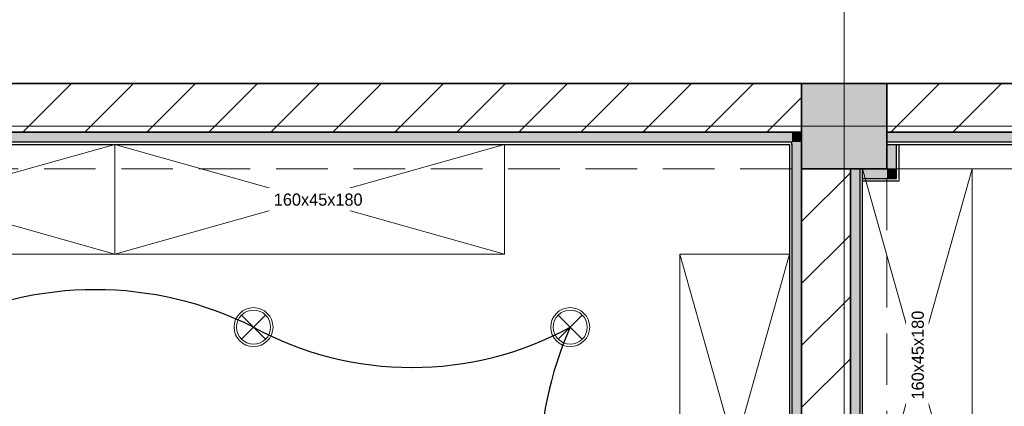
# Model space of a CAD drawing. Header units: inches. Extents: x -101229 to 34922, y -9538 to 27777.
# Tile 27 of 53: x -13616 to -9574, y 10472 to 12059. Entities that reach past the tile are written whole.
import ezdxf
from ezdxf.enums import TextEntityAlignment as Align

# ---------------------------------------------------------------- set-up
doc = ezdxf.new("R2010")
doc.units = ezdxf.units.IN
doc.header["$MEASUREMENT"] = 0
doc.set_wipeout_variables(frame=1)
for name, pattern in [('Dot & Dashed', [670.277762, 317.5, -176.388889, 0, -176.388874]), ('Hidden', [317.5, 211.666667, -105.833333]), ('Wipeout_Contour', [1000, 0, -1000])]:
    doc.linetypes.add(name, pattern=pattern)
for name, color, linetype in [('- განათება', 7, 'Continuous'), ('Dimensioning - General', 7, 'Continuous'), ('New_Structural - Bearing', 7, 'Continuous'), ('Structural - Bearing', 7, 'Continuous'), ('Structural - Grid', 7, 'Continuous')]:
    doc.layers.add(name, color=color, linetype=linetype)
for name, color, linetype, lineweight in [('New_Annotation - Text_Pen_No__1', 7, 'Continuous', 13), ('New_Interior - Furniture _Pen_No__1', 7, 'Continuous', 13), ('New_Structural - Bearing_Pen_No__1', 7, 'Continuous', 13), ('Structural - Bearing_Pen_No__1', 7, 'Continuous', 13), ('Structural - Bearing_Pen_No__20', 1, 'Continuous', 0), ('Structural - Bearing_Pen_No__27', 7, 'Continuous', 35)]:
    doc.layers.add(name, color=color, linetype=linetype, lineweight=lineweight)
for name, color, linetype, lineweight, true_color in [('New_Interior - Lamp_Pen_No__77', 7, 'Continuous', 20, 0xffeb28), ('New_Structural - Bearing_Pen_No__255', 7, 'Continuous', 13, 0xe8e8e8), ('New_Structural - Bearing_Pen_No__5', 7, 'Continuous', 25, 0x40a5ff), ('New_Structural - Bearing_Pen_No__57', 7, 'Continuous', 25, 0xdcd214), ('Structural - Bearing_Pen_No__102', 7, 'Continuous', 13, 0xcccccc), ('Structural - Bearing_Pen_No__161', 7, 'Continuous', 13, 0x6a6a6a), ('Structural - Bearing_Pen_No__28', 7, 'Continuous', 35, 0xa80f02), ('Structural - Bearing_Pen_No__81', 7, 'Continuous', 20, 0x6a6a6a), ('Structural - Grid_Pen_No__81', 7, 'Continuous', 20, 0x6a6a6a)]:
    doc.layers.add(name, color=color, linetype=linetype, lineweight=lineweight, true_color=true_color)
doc.styles.add('GENERATED_STYLE_3', font='txt')
doc.dimstyles.new('GENERATED_STYLE__1', dxfattribs={"dimtxt": 100, "dimasz": 76, "dimexe": 0.18, "dimexo": 0.0625, "dimgap": 0, "dimtad": 0, "dimdec": 0, "dimlfac": 0.1, "dimzin": 0, "dimdsep": 46, "dimtxsty": 'GENERATED_STYLE_3', "dimblk": 'ARROWHEAD_5', "dimblk1": 'ARROWHEAD_5', "dimblk2": 'ARROWHEAD_5', "dimcen": 0.09, "dimse1": 1, "dimse2": 1, "dimclrd": 7, "dimclre": 7, "dimclrt": 7, "dimadec": 0, "dimazin": 0, "dimtfac": 1, "dimtdec": 4, "dimtmove": 0, "dimatfit": 3, "dimfxl": 1, "dimtolj": 1, "dimtzin": 0, "dimarcsym": 0})
doc.dimstyles.new('GENERATED_STYLE__2', dxfattribs={"dimtxt": 100, "dimasz": 76, "dimexe": 0.18, "dimexo": 0.0625, "dimgap": 0, "dimtad": 0, "dimtih": 1, "dimtoh": 1, "dimdec": 0, "dimlfac": 0.1, "dimzin": 0, "dimdsep": 46, "dimtxsty": 'GENERATED_STYLE_3', "dimblk": 'ARROWHEAD_5', "dimblk1": 'ARROWHEAD_5', "dimblk2": 'ARROWHEAD_5', "dimcen": 0.09, "dimse1": 1, "dimse2": 1, "dimclrd": 7, "dimclre": 7, "dimclrt": 7, "dimadec": 0, "dimazin": 0, "dimtfac": 1, "dimtdec": 4, "dimtmove": 0, "dimatfit": 3, "dimfxl": 1, "dimtolj": 1, "dimtzin": 0, "dimarcsym": 0})
pattern_1 = [(45, (0, 0), (-127.2792, 127.2792), [])]

# ---------------------------------------------------------------- blocks, each defined once
blk = doc.blocks.new('Slab_1', base_point=(-47183.8, 14488))
at = {"layer": 'Structural - Bearing_Pen_No__1', "color": 7, "linetype": 'Continuous', "lineweight": 13, "flags": 128}
blk.add_lwpolyline([(-47183.8, 14488), (1166.2, 14488), (1166.2, 32488), (1166.2, 39238), (-26465.1, 39238), (-29183.8, 32838), (-47183.8, 32838)], close=True, dxfattribs=at)
blk = doc.blocks.new('Wall_2', base_point=(-46833.8, 32838))
at = {"layer": 'Structural - Bearing', "linetype": 'Continuous', "lineweight": 0, "true_color": 0x000000}
h = blk.add_hatch(dxfattribs=at)
h.set_pattern_fill('MASONRY_BLOCK', color=18, style=0, pattern_type=2)
h.set_pattern_definition(pattern_1)
h.paths.add_polyline_path([(-46833.8, 32838), (-46833.8, 32638), (-41183.8, 32638), (-41183.8, 32838)])
h = blk.add_hatch(dxfattribs=at)
h.set_pattern_fill('MASONRY_BLOCK', color=18, style=0, pattern_type=2)
h.set_pattern_definition(pattern_1)
h.paths.add_polyline_path([(-40833.8, 32638), (-35183.8, 32638), (-35183.8, 32838), (-40833.8, 32838)])
at = {"layer": 'Structural - Bearing_Pen_No__27', "color": 7, "linetype": 'Continuous', "lineweight": 35, "flags": 128}
for points in [[(-41183.8, 32838), (-46833.8, 32838)], [(-35183.8, 32838), (-40833.8, 32838)], [(-46833.8, 32638), (-41183.8, 32638)], [(-40833.8, 32638), (-35183.8, 32638)]]:
    blk.add_lwpolyline(points, dxfattribs=at)
blk = doc.blocks.new('Wall_14', base_point=(-41183.8, 32488))
at = {"layer": 'Structural - Bearing', "linetype": 'Continuous', "lineweight": 0, "true_color": 0x000000}
h = blk.add_hatch(dxfattribs=at)
h.set_pattern_fill('MASONRY_BLOCK', color=18, style=0, pattern_type=2)
h.set_pattern_definition(pattern_1)
h.paths.add_polyline_path([(-40983.8, 32488), (-41183.8, 32488), (-41183.8, 26838), (-40983.8, 26838)])
at = {"layer": 'Structural - Bearing_Pen_No__27', "color": 7, "linetype": 'Continuous', "lineweight": 35, "flags": 128}
for points in [[(-41183.8, 32488), (-41183.8, 29832.2)], [(-40983.8, 26838), (-40983.8, 32488)]]:
    blk.add_lwpolyline(points, dxfattribs=at)
blk = doc.blocks.new('Wall_51', base_point=(-46983.8, 32638))
at = {"layer": 'New_Structural - Bearing_Pen_No__57', "linetype": 'Continuous', "lineweight": 25, "true_color": 0xdcd214}
for points in [[(-41223.8, 32638), (-46833.8, 32638), (-46833.8, 32598), (-41223.8, 32598)], [(-41223.8, 32598), (-41183.8, 32598), (-41183.8, 32638)], [(-41223.8, 32598), (-41183.8, 32638), (-41223.8, 32638)]]:
    blk.add_hatch(color=52, dxfattribs=at).paths.add_polyline_path(points)
at = {"layer": 'New_Structural - Bearing_Pen_No__1', "color": 7, "linetype": 'Continuous', "lineweight": 13, "flags": 128}
blk.add_lwpolyline([(-41183.8, 32638), (-41183.8, 32598)], dxfattribs=at)
at = {"layer": 'New_Structural - Bearing_Pen_No__5', "color": 161, "linetype": 'Continuous', "lineweight": 25, "true_color": 0x40a5ff}
for p in [(-46833.8, 32598), (-41223.8, 32588)]:
    blk.add_line(p, (-41223.8, 32598), dxfattribs=at)
at = {"layer": 'New_Structural - Bearing_Pen_No__5', "color": 161, "linetype": 'Continuous', "lineweight": 25, "true_color": 0x40a5ff, "flags": 128}
for points in [[(-41183.8, 32638), (-46833.8, 32638)], [(-46783.8, 32588), (-41233.8, 32588)]]:
    blk.add_lwpolyline(points, dxfattribs=at)
blk = doc.blocks.new('Wall_52', base_point=(-41183.8, 32638))
at = {"layer": 'New_Structural - Bearing_Pen_No__57', "linetype": 'Continuous', "lineweight": 25, "true_color": 0xdcd214}
blk.add_hatch(color=52, dxfattribs=at).paths.add_polyline_path([(-41223.8, 32598), (-41224.6, 29832.2), (-41184.6, 29832.2), (-41183.8, 32598)])
at = {"layer": 'New_Structural - Bearing_Pen_No__1', "color": 7, "linetype": 'Continuous', "lineweight": 13, "flags": 128}
for points in [[(-41224.6, 29832.2), (-41234.6, 29832.2)], [(-41184.6, 29832.2), (-41224.6, 29832.2)]]:
    blk.add_lwpolyline(points, dxfattribs=at)
at = {"layer": 'New_Structural - Bearing_Pen_No__5', "color": 161, "linetype": 'Continuous', "lineweight": 25, "true_color": 0x40a5ff}
for q in [(-41224.6, 29832.2), (-41223.8, 32598)]:
    blk.add_line((-41223.8, 32588), q, dxfattribs=at)
at = {"layer": 'New_Structural - Bearing_Pen_No__5', "color": 161, "linetype": 'Continuous', "lineweight": 25, "true_color": 0x40a5ff, "flags": 128}
for points in [[(-41233.8, 32588), (-41234.6, 29832.2)], [(-41184.6, 29832.2), (-41183.8, 32598)]]:
    blk.add_lwpolyline(points, dxfattribs=at)
blk = doc.blocks.new('Wall_55', base_point=(-35183.8, 32638))
at = {"layer": 'New_Structural - Bearing_Pen_No__57', "linetype": 'Continuous', "lineweight": 25, "true_color": 0xdcd214}
blk.add_hatch(color=52, dxfattribs=at).paths.add_polyline_path([(-35183.8, 32638), (-40833.8, 32638), (-40833.8, 32598), (-35183.8, 32598)])
at = {"layer": 'New_Structural - Bearing_Pen_No__5', "color": 161, "linetype": 'Continuous', "lineweight": 25, "true_color": 0x40a5ff}
blk.add_line((-40833.8, 32598), (-35183.8, 32598), dxfattribs=at)
at = {"layer": 'New_Structural - Bearing_Pen_No__5', "color": 161, "linetype": 'Continuous', "lineweight": 25, "true_color": 0x40a5ff, "flags": 128}
for points in [[(-35183.8, 32638), (-40833.8, 32638)], [(-40833.8, 32588), (-35183.8, 32588)]]:
    blk.add_lwpolyline(points, dxfattribs=at)
blk = doc.blocks.new('Wall_56', base_point=(-40983.8, 32638))
at = {"layer": 'New_Structural - Bearing_Pen_No__57', "linetype": 'Continuous', "lineweight": 25, "true_color": 0xdcd214}
blk.add_hatch(color=52, dxfattribs=at).paths.add_polyline_path([(-40943.8, 32488), (-40983.8, 32488), (-40983.8, 26838), (-40943.8, 26838)])
at = {"layer": 'New_Structural - Bearing_Pen_No__5', "color": 161, "linetype": 'Continuous', "lineweight": 25, "true_color": 0x40a5ff}
blk.add_line((-40943.8, 26838), (-40943.8, 32488), dxfattribs=at)
at = {"layer": 'New_Structural - Bearing_Pen_No__5', "color": 161, "linetype": 'Continuous', "lineweight": 25, "true_color": 0x40a5ff, "flags": 128}
for points in [[(-40983.8, 32488), (-40983.8, 26838)], [(-40933.8, 26838), (-40933.8, 32488)]]:
    blk.add_lwpolyline(points, dxfattribs=at)
blk = doc.blocks.new('Wall_59', base_point=(-40933.8, 32488))
at = {"layer": 'New_Structural - Bearing_Pen_No__255', "linetype": 'Continuous', "lineweight": 13, "true_color": 0xe8e8e8}
for points in [[(-40833.8, 32488), (-40933.8, 32488), (-40933.8, 32448), (-40833.8, 32448)], [(-40793.8, 32488), (-40833.8, 32488), (-40793.8, 32448)], [(-40833.8, 32488), (-40833.8, 32448), (-40793.8, 32448)]]:
    blk.add_hatch(color=254, dxfattribs=at).paths.add_polyline_path(points)
at = {"layer": 'New_Structural - Bearing_Pen_No__1', "color": 7, "linetype": 'Continuous', "lineweight": 13, "flags": 128}
for points in [[(-40933.8, 32488), (-40933.8, 32448)], [(-40933.8, 32448), (-40933.8, 32438)], [(-40783.8, 32438), (-40783.8, 32448)]]:
    blk.add_lwpolyline(points, dxfattribs=at)
at = {"layer": 'New_Structural - Bearing_Pen_No__5', "color": 161, "linetype": 'Continuous', "lineweight": 25, "true_color": 0x40a5ff}
for p, q in [((-40793.8, 32448), (-40793.8, 32488)), ((-40933.8, 32448), (-40833.8, 32448)), ((-40833.8, 32448), (-40793.8, 32448))]:
    blk.add_line(p, q, dxfattribs=at)
at = {"layer": 'New_Structural - Bearing_Pen_No__5', "color": 161, "linetype": 'Continuous', "lineweight": 25, "true_color": 0x40a5ff, "flags": 128}
blk.add_lwpolyline([(-40933.8, 32438), (-40783.8, 32438)], dxfattribs=at)
blk = doc.blocks.new('Wall_60', base_point=(-40833.8, 32488))
at = {"layer": 'New_Structural - Bearing_Pen_No__255', "linetype": 'Continuous', "lineweight": 13, "true_color": 0xe8e8e8}
blk.add_hatch(color=254, dxfattribs=at).paths.add_polyline_path([(-40793.8, 32488), (-40793.8, 32588), (-40833.8, 32588), (-40833.8, 32488)])
at = {"layer": 'New_Structural - Bearing_Pen_No__1', "color": 7, "linetype": 'Continuous', "lineweight": 13, "flags": 128}
for points in [[(-40833.8, 32588), (-40793.8, 32588)], [(-40793.8, 32588), (-40783.8, 32588)]]:
    blk.add_lwpolyline(points, dxfattribs=at)
at = {"layer": 'New_Structural - Bearing_Pen_No__5', "color": 161, "linetype": 'Continuous', "lineweight": 25, "true_color": 0x40a5ff}
for p, q in [((-40793.8, 32488), (-40793.8, 32588)), ((-40793.8, 32448), (-40793.8, 32488))]:
    blk.add_line(p, q, dxfattribs=at)
at = {"layer": 'New_Structural - Bearing_Pen_No__5', "color": 161, "linetype": 'Continuous', "lineweight": 25, "true_color": 0x40a5ff, "flags": 128}
blk.add_lwpolyline([(-40783.8, 32448), (-40783.8, 32588)], dxfattribs=at)
blk = doc.blocks.new('Column_8', base_point=(-41008.8, 32663))
at = {"layer": 'Structural - Bearing_Pen_No__161', "linetype": 'Continuous', "lineweight": 0, "true_color": 0x6a6a6a}
blk.add_hatch(color=251, dxfattribs=at).paths.add_polyline_path([(-40833.8, 32488), (-40833.8, 32838), (-41183.8, 32838), (-41183.8, 32488)])
at = {"layer": 'Structural - Bearing_Pen_No__20', "color": 1, "linetype": 'Continuous', "lineweight": 0}
for p, q in [((-41008.8, 32743), (-41008.8, 32918)), ((-41088.8, 32663), (-41263.8, 32663)), ((-40928.8, 32663), (-40753.8, 32663)), ((-41008.8, 32583), (-41008.8, 32408))]:
    blk.add_line(p, q, dxfattribs=at)
blk.add_point((-41008.8, 32663), dxfattribs=at)
at = {"layer": 'Structural - Bearing_Pen_No__28', "color": 14, "linetype": 'Continuous', "lineweight": 35, "true_color": 0xa80f02, "flags": 128}
blk.add_lwpolyline([(-40833.8, 32488), (-40833.8, 32838), (-41183.8, 32838), (-41183.8, 32488)], close=True, dxfattribs=at)
blk = doc.blocks.new('Wardrobe 01')
at = {"layer": 'New_Interior - Furniture _Pen_No__1', "color": 7, "linetype": 'Continuous', "lineweight": 13}
for p, q in [((1600, 0), (0, 450)), ((0, 0), (1600, 450))]:
    blk.add_line(p, q, dxfattribs=at)
at = {"layer": 'New_Interior - Furniture _Pen_No__1', "color": 7, "linetype": 'Continuous', "lineweight": 13, "flags": 128}
blk.add_lwpolyline([(0, 0), (1600, 0), (1600, 450), (0, 450)], close=True, dxfattribs=at)
blk = doc.blocks.new('Standard grid marker')
at = {"layer": 'Structural - Grid_Pen_No__81', "color": 251, "linetype": 'Continuous', "lineweight": 20, "true_color": 0x6a6a6a}
blk.add_line((1000, 0), (51328.1, 0), dxfattribs=at)
at = {"layer": 'Structural - Grid_Pen_No__81', "color": 251, "lineweight": 20, "true_color": 0x6a6a6a, "style": 'GENERATED_STYLE_3'}
for tag, p in [('AC_MarkerText_1_0', (-100, -144)), ('AC_MarkerText_1_1', (52428.1, -144))]:
    blk.add_attdef(tag, text='', height=100, rotation=180, dxfattribs=at).set_placement(p, align=Align.TOP_CENTER)
blk = doc.blocks.new('Standard grid marker_2')
at = {"layer": 'Structural - Grid_Pen_No__81', "color": 251, "linetype": 'Continuous', "lineweight": 20, "true_color": 0x6a6a6a}
blk.add_line((1000, 0), (27734.9, 0), dxfattribs=at)
at = {"layer": 'Structural - Grid_Pen_No__81', "color": 251, "lineweight": 20, "true_color": 0x6a6a6a, "style": 'GENERATED_STYLE_3'}
for tag, p in [('AC_MarkerText_1_0', (-1.5, -46.7)), ('AC_MarkerText_1_1', (28933.4, -46.7))]:
    blk.add_attdef(tag, text='', height=100, rotation=270, dxfattribs=at).set_placement(p, align=Align.TOP_CENTER)
blk = doc.blocks.new('Beam_8', base_point=(-41008.8, 14663))
at = {"layer": 'Structural - Bearing_Pen_No__102', "color": 254, "linetype": 'Hidden', "lineweight": 13, "true_color": 0xcccccc}
for p, q in [((-41183.8, 26838), (-41183.8, 32488)), ((-40833.8, 26838), (-40833.8, 32488))]:
    blk.add_line(p, q, dxfattribs=at)
at = {"layer": 'Structural - Bearing_Pen_No__81', "color": 251, "linetype": 'Dot & Dashed', "lineweight": 20, "true_color": 0x6a6a6a}
blk.add_line((-41008.8, 14663), (-41008.8, 32663), dxfattribs=at)
blk = doc.blocks.new('Beam_13', base_point=(-47008.8, 32663))
at = {"layer": 'Structural - Bearing_Pen_No__102', "color": 254, "linetype": 'Hidden', "lineweight": 13, "true_color": 0xcccccc}
for p, q in [((-47183.8, 32838), (-23183.8, 32838)), ((-46833.8, 32488), (-41183.8, 32488)), ((-40833.8, 32488), (-35183.8, 32488))]:
    blk.add_line(p, q, dxfattribs=at)
at = {"layer": 'Structural - Bearing_Pen_No__81', "color": 251, "linetype": 'Dot & Dashed', "lineweight": 20, "true_color": 0x6a6a6a}
blk.add_line((-47008.8, 32663), (991.2, 32663), dxfattribs=at)
blk = doc.blocks.new('ARROWHEAD_5')
at = {"linetype": 'Continuous', "lineweight": 0}
blk.add_hatch(color=0, dxfattribs=at).paths.add_polyline_path([(-1, 0.2679), (0, 0), (-1, -0.2679)])
at = {"color": 0, "linetype": 'Continuous', "lineweight": 0}
blk.add_line((0, 0), (-1, 0), dxfattribs=at)
blk = doc.blocks.new('*D161')
at = {"layer": 'Defpoints', "color": 0, "linetype": 'Continuous', "transparency": 16777216}
for p in [(-16706.3, 18197.3), (4312.4, 18197.3), (-16406.3, 11797.3)]:
    blk.add_point(p, dxfattribs=at)
at = {"layer": 'Dimensioning - General', "color": 7, "linetype": 'Continuous', "lineweight": -2, "transparency": 16777216}
for p, q in [((-16706.3, 18121.3), (-16706.3, 15102.9)), ((-16706.3, 11873.3), (-16706.3, 14845.8))]:
    blk.add_line(p, q, dxfattribs=at)
at = {"layer": 'Dimensioning - General', "color": 7, "linetype": 'Continuous', "lineweight": -2, "transparency": 16777216, "xscale": 76.00000000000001, "yscale": 76.00000000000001, "zscale": 76.00000000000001}
for p, rotation in [((-16706.3, 18197.3), 90), ((-16706.3, 11797.3), 270)]:
    blk.add_blockref('ARROWHEAD_5', p, dxfattribs=dict(at, rotation=rotation))
at = {"layer": 'Dimensioning - General', "color": 7, "linetype": 'Continuous', "lineweight": 13, "transparency": 16777216, "insert": (-16706.3, 14974.3), "char_height": 100, "attachment_point": 5, "rotation": 90, "style": 'GENERATED_STYLE_3'}
blk.add_mtext('\\A1;640', dxfattribs=at)
blk = doc.blocks.new('*D197')
at = {"layer": 'Defpoints', "color": 0, "linetype": 'Continuous', "transparency": 16777216}
for p in [(-16406.3, 18497.3), (-16406.3, 11797.3), (1593.7, 11797.3)]:
    blk.add_point(p, dxfattribs=at)
at = {"layer": 'Dimensioning - General', "color": 7, "linetype": 'Continuous', "lineweight": -2, "transparency": 16777216}
for p, q in [((-16330.3, 18497.3), (-7603.3, 18497.3)), ((1517.7, 18497.3), (-7269.9, 18497.3))]:
    blk.add_line(p, q, dxfattribs=at)
at = {"layer": 'Dimensioning - General', "color": 7, "linetype": 'Continuous', "lineweight": -2, "transparency": 16777216, "xscale": 76.00000000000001, "yscale": 76.00000000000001, "zscale": 76.00000000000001, "rotation": 180}
blk.add_blockref('ARROWHEAD_5', (-16406.3, 18497.3), dxfattribs=at)
at = {"layer": 'Dimensioning - General', "color": 7, "linetype": 'Continuous', "lineweight": -2, "transparency": 16777216, "xscale": 76.00000000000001, "yscale": 76.00000000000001, "zscale": 76.00000000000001}
blk.add_blockref('ARROWHEAD_5', (1593.7, 18497.3), dxfattribs=at)
at = {"layer": 'Dimensioning - General', "color": 7, "linetype": 'Continuous', "lineweight": 13, "transparency": 16777216, "insert": (-7436.6, 18497.3), "char_height": 100, "attachment_point": 5, "style": 'GENERATED_STYLE_3'}
blk.add_mtext('\\A1;1800', dxfattribs=at)
blk = doc.blocks.new('*D206')
at = {"layer": 'Defpoints', "color": 0, "linetype": 'Continuous', "transparency": 16777216}
for p in [(-16406.3, 19097.3), (31943.7, 18197.3), (-16406.3, 11797.3)]:
    blk.add_point(p, dxfattribs=at)
at = {"layer": 'Dimensioning - General', "color": 7, "linetype": 'Continuous', "lineweight": -2, "transparency": 16777216}
for p, q in [((-16330.3, 19097.3), (7571.2, 19097.3)), ((31867.7, 19097.3), (7923.5, 19097.3))]:
    blk.add_line(p, q, dxfattribs=at)
at = {"layer": 'Dimensioning - General', "color": 7, "linetype": 'Continuous', "lineweight": -2, "transparency": 16777216, "xscale": 76.00000000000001, "yscale": 76.00000000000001, "zscale": 76.00000000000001, "rotation": 180}
blk.add_blockref('ARROWHEAD_5', (-16406.3, 19097.3), dxfattribs=at)
at = {"layer": 'Dimensioning - General', "color": 7, "linetype": 'Continuous', "lineweight": -2, "transparency": 16777216, "xscale": 76.00000000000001, "yscale": 76.00000000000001, "zscale": 76.00000000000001}
blk.add_blockref('ARROWHEAD_5', (31943.7, 19097.3), dxfattribs=at)
at = {"layer": 'Dimensioning - General', "color": 7, "linetype": 'Continuous', "lineweight": 13, "transparency": 16777216, "insert": (7747.4, 19097.3), "char_height": 100, "attachment_point": 5, "style": 'GENERATED_STYLE_3'}
blk.add_mtext('\\A1;4835', dxfattribs=at)
blk = doc.blocks.new('Recessed Spot')
at = {"layer": 'New_Interior - Lamp_Pen_No__77', "color": 2, "linetype": 'Continuous', "lineweight": 20, "true_color": 0xffeb28}
for q in [(-49.5, 49.5), (49.5, 49.5), (-49.5, -49.5), (49.5, -49.5)]:
    blk.add_line((0, 0), q, dxfattribs=at)
at = {"layer": 'New_Interior - Lamp_Pen_No__77', "color": 2, "linetype": 'Continuous', "lineweight": 20, "true_color": 0xffeb28, "flags": 128}
blk.add_lwpolyline([(80, 0, 1), (-80, 0, 1)], format="xyb", close=True, dxfattribs=at)
at = {"layer": 'New_Interior - Lamp_Pen_No__77', "color": 2, "linetype": 'Continuous', "lineweight": 20, "true_color": 0xffeb28}
blk.add_circle((0, 0), 70, dxfattribs=at)

msp = doc.modelspace()

# ---------------------------------------------------------------- linework, layer by layer
at = {"layer": '- განათება', "color": 1}
for centre, radius, start, end in [((-13306.44899, 9500.17186), 1450.86173, 63.38394571, 116.61605429), ((-12006.44899, 11991.92519), 1360.02489, 241.44954749, 298.55045251), ((-9997.48066, 10197.28394), 1485.5285, 156.17799533, 203.82200467)]:
    msp.add_arc(centre, radius, start, end, dxfattribs=at)

# ---------------------------------------------------------------- block references
at = {"layer": '- განათება', "color": 2, "linetype": 'Continuous', "lineweight": 20, "true_color": 0xffeb28, "zscale": 1000, "rotation": 270}
for p in [(-12656.44899, 10797.28394), (-11356.44899, 10797.28394)]:
    msp.add_blockref('Recessed Spot', p, dxfattribs=at)
at = {"layer": 'New_Interior - Furniture _Pen_No__1', "color": 7, "linetype": 'Continuous', "lineweight": 13, "xscale": -1, "zscale": 1000}
for p in [(-13226.20136, 11097.28394), (-11626.20136, 11097.28394)]:
    msp.add_blockref('Wardrobe 01', p, dxfattribs=at)
for p, rotation in [((-9706.28398, 11447.28394), 90), ((-10906.56901, 9497.28394), 270)]:
    msp.add_blockref('Wardrobe 01', p, dxfattribs=dict(at, rotation=rotation))
at = {"layer": 'New_Structural - Bearing', "color": 7, "lineweight": 35}
for name, p in [('Wall_51', (-16206.28398, 11597.28394)), ('Wall_55', (-4406.28398, 11597.28394)), ('Wall_52', (-10406.28398, 11597.28394)), ('Wall_60', (-10056.28398, 11447.28394)), ('Wall_56', (-10206.28398, 11597.28394)), ('Wall_59', (-10156.28398, 11447.28394))]:
    msp.add_blockref(name, p, dxfattribs=at)
at = {"layer": 'Structural - Bearing', "color": 7, "linetype": 'Continuous', "lineweight": 13}
msp.add_blockref('Slab_1', (-16406.28398, -6552.71606), dxfattribs=at)
at = {"layer": 'Structural - Bearing', "color": 14, "lineweight": 35, "true_color": 0xa80f02}
msp.add_blockref('Column_8', (-10231.28398, 11622.28394), dxfattribs=at)
at = {"layer": 'Structural - Bearing', "color": 254, "lineweight": 13, "true_color": 0xcccccc}
for name, p in [('Beam_13', (-16231.28398, 11622.28394)), ('Beam_8', (-10231.28398, -6377.71606))]:
    msp.add_blockref(name, p, dxfattribs=at)
at = {"layer": 'Structural - Bearing', "color": 7, "lineweight": 35}
for name, p in [('Wall_2', (-16056.28398, 11797.28394)), ('Wall_14', (-10406.28398, 11447.28394))]:
    msp.add_blockref(name, p, dxfattribs=at)
at = {"layer": 'Structural - Grid', "color": 8, "linetype": 'Continuous', "lineweight": 15, "zscale": 1000}
for name, p, rotation in [('Standard grid marker_2', (-10231.28398, -9337.64184), 90), ('Standard grid marker', (34721.7883, 11622.28394), 180)]:
    msp.add_blockref(name, p, dxfattribs=dict(at, rotation=rotation))

# ---------------------------------------------------------------- dimensions: what is measured, and where the dimension line sits
at = {"layer": 'Dimensioning - General', "color": 7, "linetype": 'Continuous', "lineweight": 13}
for base, p1, picture, middle in [((-16406.28398, 19097.28394), (31943.71602, 18197.28394), '*D206', (7747.35252, 19097.28394)), ((-16406.28398, 18497.28394), (1593.71602, 11797.28394), '*D197', (-7436.59301, 18497.28394))]:
    dim = msp.add_linear_dim(base=base, p1=p1, p2=(-16406.28398, 11797.28394), angle=180, dimstyle='GENERATED_STYLE__2', dxfattribs=at)
    dim.commit()
    dim.dimension.update_dxf_attribs({"geometry": picture, "text_midpoint": middle, "dimtype": 160})
dim = msp.add_linear_dim(base=(-16706.28398, 18197.28394), p1=(-16406.28398, 11797.28394), p2=(4312.35569, 18197.28394), angle=90, dimstyle='GENERATED_STYLE__1', dxfattribs=at)
dim.commit()
dim.dimension.update_dxf_attribs({"geometry": '*D161', "text_midpoint": (-16706.28398, 14974.34743), "dimtype": 160, "text_rotation": 90})

# ---------------------------------------------------------------- next in the draw order: wipeouts: each hides what was drawn before it
at = {"color": 7, "linetype": 'Wipeout_Contour', "lineweight": 13, "ltscale": 269899.891535}
msp.add_wipeout([(-12596.48036, 11276.07215), (-12185.57053, 11276.07215), (-12185.57053, 11368.49644), (-12596.48036, 11368.49644)], dxfattribs=at).dxf.layer = 'New_Annotation - Text_Pen_No__1'
at = {"color": 7, "linetype": 'Wipeout_Contour', "lineweight": 13, "ltscale": 257887.222447}
msp.add_wipeout([(-9885.07218, 10477.00494), (-9885.07218, 10887.91476), (-9977.49648, 10887.91476), (-9977.49648, 10477.00494)], dxfattribs=at).dxf.layer = 'New_Annotation - Text_Pen_No__1'

# ---------------------------------------------------------------- next in the draw order: texts
at = {"layer": 'New_Annotation - Text_Pen_No__1', "color": 7, "linetype": 'Continuous', "lineweight": 13, "insert": (-12391.02545, 11345.81765), "char_height": 50, "attachment_point": 2, "style": 'GENERATED_STYLE_3'}
msp.add_mtext('\\A1;{\\pqc;\\fBOG 2018|b0|i0|c0|p0;\\W1.000000;1\\fBOG 2018|b0|i0|c0|p0;\\W1.000000;6\\fBOG 2018|b0|i0|c0|p0;\\W1.000000;0x45x180}', dxfattribs=at)
at = {"layer": 'New_Annotation - Text_Pen_No__1', "color": 7, "linetype": 'Continuous', "lineweight": 13, "insert": (-9954.81769, 10682.45985), "char_height": 50, "attachment_point": 2, "rotation": 90, "style": 'GENERATED_STYLE_3'}
msp.add_mtext('\\A1;{\\pqc;\\fBOG 2018|b0|i0|c0|p0;\\W1.000000;1\\fBOG 2018|b0|i0|c0|p0;\\W1.000000;6\\fBOG 2018|b0|i0|c0|p0;\\W1.000000;0x45x180}', dxfattribs=at)

doc.saveas('drawing.dxf')
